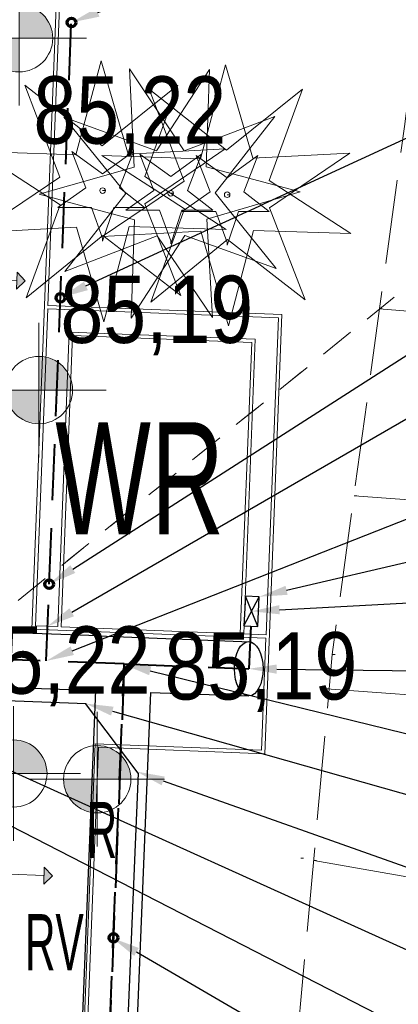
# Model space of a CAD drawing. Extents: x -198213 to 5540361, y 56395 to 5961443.
# Tile 61 of 76: x 5539600.63 to 5539607.39, y 5961330.8 to 5961348.37. Entities that reach past the tile are written whole.
import ezdxf
from ezdxf import colors
from ezdxf.entities.mleader import LeaderData, LeaderLine
from ezdxf.math import Vec2, Vec3

# ---------------------------------------------------------------- set-up
doc = ezdxf.new("R2010")
doc.units = 0
doc.header["$MEASUREMENT"] = 0
for name, pattern in [('Dashed', [564.444447, 282.222223, -282.222223]), ('KRESKOWAX2', [1.5, 1, -0.5]), ('L_0_03', [1, 0.5, -0.5]), ('L_0_06', [2, 1.5, -0.5]), ('Wipeout_Contour', [1000, 0, -1000])]:
    doc.linetypes.add(name, pattern=pattern)
for name, color, linetype, lineweight in [('$ IE KABEL NN', 1, 'KRESKOWAX2', 40), ('$ IE RURY OSŁONOWE', 7, 'Continuous', 30), ('$ IE SŁUPY OŚWIETLENIOWE', 7, 'Continuous', 30), ('$ IE ZŁACZA KABLOWE', 1, 'Continuous', 30), ('$ IE_OPISY', 7, 'Continuous', 25), ('$ MP studzienki teletechnika', 40, 'Dashed', 30), ('000_Inne__niezydentyfikowane__Nr_Pióra__7', 8, 'Continuous', 13), ('0_Nr_Pióra__7', 8, 'Continuous', 13), ('209_oznaczenie_konturu_klasyfikacyjnego_Nr_Pióra__3', 8, 'Continuous', 18), ('210_oznaczenie_konturu_uzytku_gruntowego_Nr_Pióra__3', 8, 'Continuous', 18), ('217_kontur_klasyfikacyjny_Nr_Pióra__3', 8, 'Continuous', 18), ('218_kontur_uzytku_gruntowego_Nr_Pióra__3', 8, 'Continuous', 18), ('Arch drogi_Nr_Pióra__21', 8, 'Continuous', 9), ('ARCH MAPA RUSINOWO_Nr_Pióra__58', 8, 'Continuous', 100), ('arch spadki_Nr_Pióra__21', 8, 'Continuous', 9), ('Arch wykończenie_Nr_Pióra__46', 8, 'Continuous', 13), ('Arch zieleń_Nr_Pióra__4', 8, 'Continuous', 9), ('INWENT RZĘDNE_Nr_Pióra__21', 8, 'Continuous', 9), ('OT_ZagospodarowanieTerenu_P_Nr_Pióra__96', 8, 'Continuous', 13), ('skarpa_nieumocniona_Nr_Pióra__7', 8, 'Continuous', 13)]:
    doc.layers.add(name, color=color, linetype=linetype, lineweight=lineweight)
for name, color, linetype in [('arch spadki', 8, 'Continuous'), ('INWENT RZĘDNE', 8, 'Continuous'), ('OT_ZagospodarowanieTerenu_P', 8, 'Continuous')]:
    doc.layers.add(name, color=color, linetype=linetype)
doc.styles.add('1. Elektrobau_02.2024', font='romans.shx', dxfattribs={"width": 0.8, "oblique": 10})
doc.styles.add('GENERATED_STYLE_3', font='ARIALN.TTF')
doc.styles.add('GENERATED_STYLE_4', font='ARIALN.TTF')
doc.styles.add('GENERATED_STYLE_8', font='ARIALN.TTF')

# ---------------------------------------------------------------- blocks, each defined once
blk = doc.blocks.new('Linia_7', base_point=(-113862, 118361))
at = {"layer": 'arch spadki_Nr_Pióra__21', "linetype": 'Continuous'}
blk.add_hatch(color=256, dxfattribs=at).paths.add_polyline_path([(-113107, 118331), (-113263, 118187), (-113251, 118487)], flags=0)
for p, q in [((-113263, 118187), (-113251, 118487)), ((-113107, 118331), (-113251, 118487)), ((-113862, 118361), (-113257, 118337)), ((-113107, 118331), (-113263, 118187))]:
    blk.add_line(p, q, dxfattribs=at)
blk = doc.blocks.new('Linia_8', base_point=(-113377, 107747))
at = {"layer": 'arch spadki_Nr_Pióra__21', "linetype": 'Continuous'}
blk.add_hatch(color=256, dxfattribs=at).paths.add_polyline_path([(-112622, 107717), (-112777, 107573), (-112766, 107873)], flags=0)
for p, q in [((-112777, 107573), (-112766, 107873)), ((-112622, 107717), (-112766, 107873)), ((-113377, 107747), (-112772, 107723)), ((-112622, 107717), (-112777, 107573))]:
    blk.add_line(p, q, dxfattribs=at)
blk = doc.blocks.new('Koty wysokościowe_10', base_point=(-117237, 122952))
at = {"layer": 'INWENT RZĘDNE_Nr_Pióra__21', "linetype": 'Continuous'}
for points in [[(-117237, 122952), (-116637, 122952), (-116683, 123181), (-116813, 123376), (-117008, 123506), (-117237, 123552)], [(-117237, 122952), (-117837, 122952), (-117791, 122722), (-117661, 122527), (-117467, 122397), (-117237, 122352)]]:
    blk.add_hatch(color=256, dxfattribs=at).paths.add_polyline_path(points, flags=0)
for p, q in [((-117237, 121752), (-117237, 124152)), ((-118437, 122952), (-116037, 122952))]:
    blk.add_line(p, q, dxfattribs=at)
blk.add_circle((-117237, 122952), 600, dxfattribs=at)
at = {"layer": 'INWENT RZĘDNE_Nr_Pióra__21', "insert": (-116037, 124152), "char_height": 1200, "attachment_point": 7, "style": 'GENERATED_STYLE_3'}
blk.add_mtext('{85,26}', dxfattribs=at)
blk = doc.blocks.new('Koty wysokościowe_11', base_point=(-117408, 118229))
at = {"layer": 'INWENT RZĘDNE_Nr_Pióra__21', "linetype": 'Continuous'}
for points in [[(-117408, 118229), (-116808, 118229), (-116854, 118458), (-116984, 118653), (-117178, 118783), (-117408, 118829)], [(-117408, 118229), (-118008, 118229), (-117962, 117999), (-117832, 117804), (-117638, 117674), (-117408, 117629)]]:
    blk.add_hatch(color=256, dxfattribs=at).paths.add_polyline_path(points, flags=0)
for p, q in [((-117408, 117029), (-117408, 119429)), ((-118608, 118229), (-116208, 118229))]:
    blk.add_line(p, q, dxfattribs=at)
blk.add_circle((-117408, 118229), 600, dxfattribs=at)
at = {"layer": 'INWENT RZĘDNE_Nr_Pióra__21', "insert": (-116996, 116489), "char_height": 1200, "attachment_point": 7, "style": 'GENERATED_STYLE_3'}
blk.add_mtext('{85,26}', dxfattribs=at)
blk = doc.blocks.new('Koty wysokościowe_24', base_point=(-113318, 109545))
at = {"layer": 'INWENT RZĘDNE_Nr_Pióra__21', "linetype": 'Continuous'}
for points in [[(-113318, 109545), (-112718, 109545), (-112763, 109775), (-112893, 109969), (-113088, 110099), (-113318, 110145)], [(-113318, 109545), (-113918, 109545), (-113872, 109315), (-113742, 109121), (-113547, 108991), (-113318, 108945)]]:
    blk.add_hatch(color=256, dxfattribs=at).paths.add_polyline_path(points, flags=0)
for p, q in [((-113318, 108345), (-113318, 110745)), ((-114518, 109545), (-112118, 109545))]:
    blk.add_line(p, q, dxfattribs=at)
blk.add_circle((-113318, 109545), 600, dxfattribs=at)
at = {"layer": 'INWENT RZĘDNE_Nr_Pióra__21', "insert": (-114312, 110745), "char_height": 1200, "attachment_point": 7, "style": 'GENERATED_STYLE_3'}
blk.add_mtext('{85,22}', dxfattribs=at)
blk = doc.blocks.new('Koty wysokościowe_26', base_point=(-111821, 109442))
at = {"layer": 'INWENT RZĘDNE_Nr_Pióra__21', "linetype": 'Continuous'}
for points in [[(-111821, 109442), (-111221, 109442), (-111266, 109672), (-111396, 109866), (-111591, 109996), (-111821, 110042)], [(-111821, 109442), (-112421, 109442), (-112375, 109212), (-112245, 109018), (-112050, 108888), (-111821, 108842)]]:
    blk.add_hatch(color=256, dxfattribs=at).paths.add_polyline_path(points, flags=0)
for p, q in [((-111821, 108242), (-111821, 110642)), ((-113021, 109442), (-110621, 109442))]:
    blk.add_line(p, q, dxfattribs=at)
blk.add_circle((-111821, 109442), 600, dxfattribs=at)
at = {"layer": 'INWENT RZĘDNE_Nr_Pióra__21', "insert": (-110621, 110642), "char_height": 1200, "attachment_point": 7, "style": 'GENERATED_STYLE_3'}
blk.add_mtext('{85,19}', dxfattribs=at)
blk = doc.blocks.new('Koty wysokościowe_27', base_point=(-113215, 122659))
at = {"layer": 'INWENT RZĘDNE_Nr_Pióra__21', "linetype": 'Continuous'}
for points in [[(-113215, 122659), (-112615, 122659), (-112661, 122889), (-112791, 123083), (-112986, 123213), (-113215, 123259)], [(-113215, 122659), (-113815, 122659), (-113770, 122429), (-113640, 122235), (-113445, 122105), (-113215, 122059)]]:
    blk.add_hatch(color=256, dxfattribs=at).paths.add_polyline_path(points, flags=0)
for p, q in [((-113215, 121459), (-113215, 123859)), ((-114415, 122659), (-112015, 122659))]:
    blk.add_line(p, q, dxfattribs=at)
blk.add_circle((-113215, 122659), 600, dxfattribs=at)
at = {"layer": 'INWENT RZĘDNE_Nr_Pióra__21', "insert": (-112959, 120557), "char_height": 1200, "attachment_point": 7, "style": 'GENERATED_STYLE_3'}
blk.add_mtext('{85,22}', dxfattribs=at)
blk = doc.blocks.new('Koty wysokościowe_28', base_point=(-112860, 116384))
at = {"layer": 'INWENT RZĘDNE_Nr_Pióra__21', "linetype": 'Continuous'}
for points in [[(-112860, 116384), (-112260, 116384), (-112306, 116614), (-112436, 116808), (-112631, 116938), (-112860, 116984)], [(-112860, 116384), (-113460, 116384), (-113415, 116154), (-113284, 115960), (-113090, 115830), (-112860, 115784)]]:
    blk.add_hatch(color=256, dxfattribs=at).paths.add_polyline_path(points, flags=0)
for p, q in [((-112860, 115184), (-112860, 117584)), ((-114060, 116384), (-111660, 116384))]:
    blk.add_line(p, q, dxfattribs=at)
blk.add_circle((-112860, 116384), 600, dxfattribs=at)
at = {"layer": 'INWENT RZĘDNE_Nr_Pióra__21', "insert": (-112477, 117002), "char_height": 1200, "attachment_point": 7, "style": 'GENERATED_STYLE_3'}
blk.add_mtext('{85,19}', dxfattribs=at)

msp = doc.modelspace()

# ---------------------------------------------------------------- linework, layer by layer
at = {"layer": '$ IE KABEL NN'}
for points in [[(5539602.498, 5961336.875), (5539601.105, 5961336.927), (5539601.159, 5961338.297)], [(5539602.061, 5961325.81), (5539602.498, 5961336.875), (5539594.24, 5961337.186), (5539594.266, 5961337.773)], [(5539604.758, 5961337.55), (5539604.72, 5961336.788)], [(5539602.5, 5961336.875), (5539602.061, 5961325.81)], [(5539602.498, 5961336.875), (5539604.72, 5961336.788)]]:
    msp.add_lwpolyline(points, dxfattribs=at)
at = {"layer": '$ IE RURY OSŁONOWE'}
for points in [[(5539602.032, 5961337.376), (5539594.683, 5961337.638)], [(5539602.032, 5961337.376), (5539604.744, 5961337.27)], [(5539593.74, 5961336.703), (5539601.993, 5961336.403)], [(5539601.575, 5961326.023), (5539601.993, 5961336.408)], [(5539602.965, 5961336.367), (5539602.525, 5961325.578)], [(5539602.965, 5961336.367), (5539604.716, 5961336.304)]]:
    msp.add_lwpolyline(points, dxfattribs=at)
msp.add_ellipse((5539604.72, 5961336.788), major_axis=(-0.002, 0.484), ratio=0.529412, dxfattribs=at)
at = {"layer": '$ IE SŁUPY OŚWIETLENIOWE', "color": 1, "lineweight": 70}
for centre in [(5539601.559, 5961348.315), (5539601.36, 5961343.407), (5539601.159, 5961338.297), (5539602.305, 5961331.99)]:
    msp.add_circle(centre, 0.0772, dxfattribs=at)
at = {"layer": '$ IE ZŁACZA KABLOWE'}
msp.add_lwpolyline([(5539604.909, 5961338.073), (5539604.66, 5961338.085), (5539604.633, 5961337.556), (5539604.883, 5961337.543)], close=True, dxfattribs=at)
for points in [[(5539604.633, 5961337.556), (5539604.909, 5961338.073)], [(5539604.883, 5961337.543), (5539604.66, 5961338.085)]]:
    msp.add_lwpolyline(points, dxfattribs=at)
at = {"layer": '$ MP studzienki teletechnika'}
for points in [[(5539592.827, 5961336.52), (5539601.817, 5961336.167)], [(5539602.747, 5961334.926), (5539601.805, 5961336.168)], [(5539602.747, 5961334.926), (5539602.376, 5961326.173), (5539602.356, 5961325.673), (5539599.916, 5961323.445), (5539598.384, 5961322.131)]]:
    msp.add_lwpolyline(points, dxfattribs=at)
at = {"layer": '000_Inne__niezydentyfikowane__Nr_Pióra__7', "linetype": 'Continuous', "flags": 128}
for points in [[(5539611.85, 5961342.82), (5539607.05, 5961343.21)], [(5539611.58, 5961339.51), (5539606.6, 5961339.87)], [(5539611.33, 5961336.05), (5539606.11, 5961336.43)], [(5539611, 5961332.47), (5539605.88, 5961333.37)]]:
    msp.add_lwpolyline(points, dxfattribs=at)
at = {"layer": '0_Nr_Pióra__7', "linetype": 'Continuous'}
for p, q in [((5539607.05, 5961343.21), (5539607.1, 5961343.21)), ((5539606.6, 5961339.87), (5539606.65, 5961339.87)), ((5539606.21, 5961337.04), (5539606.26, 5961337.04)), ((5539606.11, 5961336.43), (5539606.16, 5961336.43)), ((5539605.65, 5961333.41), (5539605.7, 5961333.41)), ((5539605.88, 5961333.37), (5539605.93, 5961333.37))]:
    msp.add_line(p, q, dxfattribs=at)
at = {"layer": 'Arch drogi_Nr_Pióra__21', "linetype": 'Continuous'}
for p, q in [((5539600.913, 5961337.555), (5539601.134, 5961343.21)), ((5539601.134, 5961343.21), (5539605.251, 5961343.049)), ((5539601.137, 5961343.27), (5539605.313, 5961343.107)), ((5539605.007, 5961335.273), (5539605.313, 5961343.107)), ((5539605.03, 5961337.394), (5539605.251, 5961343.049)), ((5539601.313, 5961337.539), (5539601.518, 5961342.795)), ((5539601.518, 5961342.795), (5539604.836, 5961342.665)), ((5539604.63, 5961337.409), (5539604.836, 5961342.665)), ((5539600.851, 5961337.497), (5539605.028, 5961337.334)), ((5539600.913, 5961337.555), (5539601.313, 5961337.539)), ((5539604.63, 5961337.409), (5539605.03, 5961337.394)), ((5539604.95, 5961335.335), (5539605.028, 5961337.334)), ((5539601.982, 5961335.451), (5539601.563, 5961324.749)), ((5539602.039, 5961335.389), (5539601.623, 5961324.747)), ((5539601.982, 5961335.451), (5539604.95, 5961335.335)), ((5539602.039, 5961335.389), (5539605.007, 5961335.273))]:
    msp.add_line(p, q, dxfattribs=at)
at = {"layer": 'Arch wykończenie_Nr_Pióra__46', "linetype": 'Continuous'}
for p, q in [((5539601.576, 5961342.733), (5539601.373, 5961337.537)), ((5539604.773, 5961342.608), (5539601.576, 5961342.733)), ((5539604.57, 5961337.412), (5539604.773, 5961342.608)), ((5539601.373, 5961337.537), (5539604.57, 5961337.412))]:
    msp.add_line(p, q, dxfattribs=at)
at = {"layer": 'Arch zieleń_Nr_Pióra__4', "linetype": 'Continuous'}
for p, q in [((5539602.104, 5961346.113), (5539600.722, 5961347.197)), ((5539602.104, 5961346.113), (5539603.456, 5961347.2)), ((5539604.326, 5961346.04), (5539605.678, 5961347.127))]:
    msp.add_line(p, q, dxfattribs=at)
at = {"layer": 'skarpa_nieumocniona_Nr_Pióra__7', "linetype": 'L_0_06', "flags": 128}
msp.add_lwpolyline([(5539605.581, 5961330.108), (5539606.21, 5961337.04), (5539607.5, 5961346.46), (5539608.69, 5961355.58), (5539609.63, 5961362.19), (5539610.3, 5961368.66), (5539612.89, 5961368.52), (5539613.33, 5961365.93), (5539612.95, 5961360.38), (5539612.48, 5961350.68), (5539611.64, 5961340.27), (5539611.12, 5961333.14), (5539610.151, 5961329.37)], close=True, dxfattribs=at)

# ---------------------------------------------------------------- block references
at = {"layer": 'arch spadki', "linetype": 'Continuous', "xscale": 0.001, "yscale": 0.001, "zscale": 0.001}
for name, p in [('Linia_7', (5539599.975, 5961343.735)), ('Linia_8', (5539600.461, 5961333.122))]:
    msp.add_blockref(name, p, dxfattribs=at)
at = {"layer": 'INWENT RZĘDNE', "xscale": 0.001, "yscale": 0.001, "zscale": 0.001}
for name, p in [('Koty wysokościowe_10', (5539596.6, 5961348.326)), ('Koty wysokościowe_11', (5539596.43, 5961343.603)), ('Koty wysokościowe_28', (5539600.977, 5961341.759)), ('Koty wysokościowe_24', (5539600.52, 5961334.92)), ('Koty wysokościowe_26', (5539602.017, 5961334.817))]:
    msp.add_blockref(name, p, dxfattribs=at)

# ---------------------------------------------------------------- texts
at = {"layer": '209_oznaczenie_konturu_klasyfikacyjnego_Nr_Pióra__3', "linetype": 'Continuous', "insert": (5539600.726, 5961332.411), "char_height": 1, "attachment_point": 1, "style": 'GENERATED_STYLE_8'}
msp.add_mtext('{\\W0.660000x;RV}', dxfattribs=at)
at = {"layer": '210_oznaczenie_konturu_uzytku_gruntowego_Nr_Pióra__3', "linetype": 'Continuous', "insert": (5539601.826, 5961334.411), "char_height": 1, "attachment_point": 1, "style": 'GENERATED_STYLE_8'}
msp.add_mtext('{\\W0.660000x;R}', dxfattribs=at)
at = {"layer": 'ARCH MAPA RUSINOWO_Nr_Pióra__58', "linetype": 'Continuous', "insert": (5539601.267, 5961341.186), "char_height": 2, "attachment_point": 1, "style": 'GENERATED_STYLE_4'}
msp.add_mtext('{\\W0.790000x;WR}', dxfattribs=at)

# ---------------------------------------------------------------- leaders
at = {"layer": '$ IE_OPISY'}
ml = msp.add_multileader_mtext('Standard', dxfattribs=at)
ml.set_content('E31', color=7, style='1. Elektrobau_02.2024')
ml.set_leader_properties(linetype='ByLayer', lineweight=-1)
ml.build(insert=Vec2(0, 0))
ml.multileader.update_dxf_attribs({"text_left_attachment_type": 6, "text_right_attachment_type": 6, "dogleg_length": 1.152, "arrow_head_size": 0.5})
ctx = ml.context
ctx.base_point, ctx.char_height, ctx.arrow_head_size, ctx.landing_gap_size, ctx.plane_origin = Vec3(5539618.602, 5961354.38), 1, 0.5, 0.09, Vec3(5539598.26, 5961200.829)
ctx.left_attachment, ctx.right_attachment, ctx.text_align_type, ctx.attachment_type = 6, 6, 2, 2
notes = []
notes.append((ctx, [(0, (1, 1, 0), (5539617.45, 5961354.38), (1, 0), 1.152, [(0, [(5539601.559, 5961348.318)], 0, [])])]))
ctx.mtext.insert, ctx.mtext.width, ctx.mtext.alignment, ctx.mtext.flow_direction = Vec3(5539620.621, 5961355.58), 1.43336, 3, 5
ml = msp.add_multileader_mtext('Standard', dxfattribs=at)
ml.set_content('E26', color=7, style='1. Elektrobau_02.2024')
ml.set_leader_properties(linetype='ByLayer', lineweight=-1)
ml.build(insert=Vec2(0, 0))
ml.multileader.update_dxf_attribs({"text_left_attachment_type": 6, "text_right_attachment_type": 6, "dogleg_length": 1.152, "arrow_head_size": 0.5})
ctx = ml.context
ctx.base_point, ctx.char_height, ctx.arrow_head_size, ctx.landing_gap_size, ctx.plane_origin = Vec3(5539617.554, 5961342.948), 1, 0.5, 0.09, Vec3(5539597.667, 5961193.073)
ctx.left_attachment, ctx.right_attachment, ctx.text_align_type, ctx.attachment_type = 6, 6, 2, 2
notes.append((ctx, [(0, (1, 1, 0), (5539616.402, 5961342.948), (1, 0), 1.152, [(0, [(5539601.105, 5961336.927)], 0, [])])]))
ctx.mtext.insert, ctx.mtext.width, ctx.mtext.alignment, ctx.mtext.flow_direction = Vec3(5539619.738, 5961344.148), 1.43336, 3, 5
ml = msp.add_multileader_mtext('Standard', dxfattribs=at)
ml.set_content('\\Q10;\\W0.8;{\\A1;Proj. szafka certyfikowanego przeciwpożarowego \\Pwyłącznika prądu} PWP', color=7, style='1. Elektrobau_02.2024')
ml.set_leader_properties(linetype='ByLayer', lineweight=-1)
ml.build(insert=Vec2(0, 0))
ml.multileader.update_dxf_attribs({"text_left_attachment_type": 6, "text_right_attachment_type": 6, "dogleg_length": 1.152, "arrow_head_size": 0.5})
ctx = ml.context
ctx.base_point, ctx.char_height, ctx.arrow_head_size, ctx.landing_gap_size, ctx.plane_origin = Vec3(5539622.808, 5961342.001, 20.4), 1, 0.5, 0.09, Vec3(5539655.323, 5961345.618, 20.4)
ctx.left_attachment, ctx.right_attachment = 6, 6
notes.append((ctx, [(0, (1, 1, 0), (5539621.656, 5961342.001, 20.4), (1, 0), 1.152, [(0, [(5539604.909, 5961338.073, 20.4)], 0, [])])]))
ctx.mtext.insert, ctx.mtext.width, ctx.mtext.defined_height, ctx.mtext.flow_direction = Vec3(5539622.898, 5961343.334, 20.4), 37.49114, 8.425, 5
ml = msp.add_multileader_mtext('Standard', dxfattribs=at)
ml.set_content('E25', color=7, style='1. Elektrobau_02.2024')
ml.set_leader_properties(linetype='ByLayer', lineweight=-1)
ml.build(insert=Vec2(0, 0))
ml.multileader.update_dxf_attribs({"text_left_attachment_type": 6, "text_right_attachment_type": 6, "dogleg_length": 1.152, "arrow_head_size": 0.5})
ctx = ml.context
ctx.base_point, ctx.char_height, ctx.arrow_head_size, ctx.landing_gap_size, ctx.plane_origin = Vec3(5539616.08, 5961338.363), 1, 0.5, 0.09, Vec3(5539598.98, 5961193.021)
ctx.left_attachment, ctx.right_attachment, ctx.text_align_type, ctx.attachment_type = 6, 6, 2, 2
notes.append((ctx, [(0, (1, 1, 0), (5539614.928, 5961338.363), (1, 0), 1.152, [(0, [(5539604.771, 5961337.814)], 0, [])])]))
ctx.mtext.insert, ctx.mtext.width, ctx.mtext.alignment, ctx.mtext.flow_direction = Vec3(5539618.251, 5961339.563), 1.43336, 3, 5
ml = msp.add_multileader_mtext('Standard', dxfattribs=at)
ml.set_content('E24', color=7, style='1. Elektrobau_02.2024')
ml.set_leader_properties(linetype='ByLayer', lineweight=-1)
ml.build(insert=Vec2(0, 0))
ml.multileader.update_dxf_attribs({"text_left_attachment_type": 6, "text_right_attachment_type": 6, "dogleg_length": 1.152, "arrow_head_size": 0.5})
ctx = ml.context
ctx.base_point, ctx.char_height, ctx.arrow_head_size, ctx.landing_gap_size, ctx.plane_origin = Vec3(5539616.065, 5961336.663), 1, 0.5, 0.09, Vec3(5539598.98, 5961191.199)
ctx.left_attachment, ctx.right_attachment, ctx.text_align_type, ctx.attachment_type = 6, 6, 2, 2
notes.append((ctx, [(0, (1, 1, 0), (5539614.912, 5961336.663), (1, 0), 1.152, [(0, [(5539604.72, 5961336.788)], 0, [])])]))
ctx.mtext.insert, ctx.mtext.width, ctx.mtext.alignment, ctx.mtext.flow_direction = Vec3(5539618.232, 5961337.863), 1.43336, 3, 5
ml = msp.add_multileader_mtext('Standard', dxfattribs=at)
ml.set_content('E28', color=7, style='1. Elektrobau_02.2024')
ml.set_leader_properties(linetype='ByLayer', lineweight=-1)
ml.build(insert=Vec2(0, 0))
ml.multileader.update_dxf_attribs({"text_left_attachment_type": 6, "text_right_attachment_type": 6, "dogleg_length": 1.152, "arrow_head_size": 0.5})
ctx = ml.context
ctx.base_point, ctx.char_height, ctx.arrow_head_size, ctx.landing_gap_size, ctx.plane_origin = Vec3(5539616.237, 5961328.36), 1, 0.5, 0.09, Vec3(5539590.695, 5961192.549)
ctx.left_attachment, ctx.right_attachment, ctx.text_align_type, ctx.attachment_type = 6, 6, 2, 2
notes.append((ctx, [(0, (1, 1, 0), (5539615.085, 5961328.36), (1, 0), 1.152, [(0, [(5539594.266, 5961337.773)], 0, [])])]))
ctx.mtext.insert, ctx.mtext.width, ctx.mtext.alignment, ctx.mtext.flow_direction = Vec3(5539618.421, 5961329.56), 1.43336, 3, 5
ml = msp.add_multileader_mtext('Standard', dxfattribs=at)
ml.set_content('E27', color=7, style='1. Elektrobau_02.2024')
ml.set_leader_properties(linetype='ByLayer', lineweight=-1)
ml.build(insert=Vec2(0, 0))
ml.multileader.update_dxf_attribs({"text_left_attachment_type": 6, "text_right_attachment_type": 6, "dogleg_length": 1.152, "arrow_head_size": 0.5})
ctx = ml.context
ctx.base_point, ctx.char_height, ctx.arrow_head_size, ctx.landing_gap_size, ctx.plane_origin = Vec3(5539616.268, 5961326.484), 1, 0.5, 0.09, Vec3(5539590.668, 5961191.962)
ctx.left_attachment, ctx.right_attachment, ctx.text_align_type, ctx.attachment_type = 6, 6, 2, 2
notes.append((ctx, [(0, (1, 1, 0), (5539615.116, 5961326.484), (1, 0), 1.152, [(0, [(5539594.22, 5961337.183)], 0, [])])]))
ctx.mtext.insert, ctx.mtext.width, ctx.mtext.alignment, ctx.mtext.flow_direction = Vec3(5539618.515, 5961327.684), 1.43336, 3, 5
ml = msp.add_multileader_mtext('Standard', dxfattribs=at)
ml.set_content('E23', color=7, style='1. Elektrobau_02.2024')
ml.set_leader_properties(linetype='ByLayer', lineweight=-1)
ml.build(insert=Vec2(0, 0))
ml.multileader.update_dxf_attribs({"text_left_attachment_type": 6, "text_right_attachment_type": 6, "dogleg_length": 1.152, "arrow_head_size": 0.5})
ctx = ml.context
ctx.base_point, ctx.char_height, ctx.arrow_head_size, ctx.landing_gap_size, ctx.plane_origin = Vec3(5539616.326, 5961333.751), 1, 0.5, 0.09, Vec3(5539598.926, 5961191.651)
ctx.left_attachment, ctx.right_attachment, ctx.text_align_type, ctx.attachment_type = 6, 6, 2, 2
notes.append((ctx, [(0, (1, 1, 0), (5539615.174, 5961333.751), (1, 0), 1.152, [(0, [(5539602.477, 5961336.872)], 0, [])])]))
ctx.mtext.insert, ctx.mtext.width, ctx.mtext.alignment, ctx.mtext.flow_direction = Vec3(5539618.535, 5961334.951), 1.43336, 3, 5
ml = msp.add_multileader_mtext('Standard', dxfattribs=at)
ml.set_content('T2', color=7, style='1. Elektrobau_02.2024')
ml.set_leader_properties(linetype='ByLayer', lineweight=-1)
ml.build(insert=Vec2(0, 0))
ml.multileader.update_dxf_attribs({"text_left_attachment_type": 6, "text_right_attachment_type": 6, "dogleg_length": 1.152, "arrow_head_size": 0.5})
ctx = ml.context
ctx.base_point, ctx.char_height, ctx.arrow_head_size, ctx.landing_gap_size, ctx.plane_origin = Vec3(5539616.911, 5961332.218), 1, 0.5, 0.09, Vec3(5539618.106, 5961187.151)
ctx.left_attachment, ctx.right_attachment, ctx.text_align_type, ctx.attachment_type = 6, 6, 2, 2
notes.append((ctx, [(0, (1, 1, 0), (5539615.758, 5961332.218), (1, 0), 1.152, [(0, [(5539601.805, 5961336.168)], 0, [])])]))
ctx.mtext.insert, ctx.mtext.width, ctx.mtext.alignment, ctx.mtext.flow_direction = Vec3(5539618.148, 5961333.418), 1.43336, 3, 5
ml = msp.add_multileader_mtext('Standard', dxfattribs=at)
ml.set_content('T3', color=7, style='1. Elektrobau_02.2024')
ml.set_leader_properties(linetype='ByLayer', lineweight=-1)
ml.build(insert=Vec2(0, 0))
ml.multileader.update_dxf_attribs({"text_left_attachment_type": 6, "text_right_attachment_type": 6, "dogleg_length": 1.152, "arrow_head_size": 0.5})
ctx = ml.context
ctx.base_point, ctx.char_height, ctx.arrow_head_size, ctx.landing_gap_size, ctx.plane_origin = Vec3(5539616.911, 5961330.342), 1, 0.5, 0.09, Vec3(5539618.106, 5961185.275)
ctx.left_attachment, ctx.right_attachment, ctx.text_align_type, ctx.attachment_type = 6, 6, 2, 2
notes.append((ctx, [(0, (1, 1, 0), (5539615.758, 5961330.342), (1, 0), 1.152, [(0, [(5539602.722, 5961334.954)], 0, [])])]))
ctx.mtext.insert, ctx.mtext.width, ctx.mtext.alignment, ctx.mtext.flow_direction = Vec3(5539618.182, 5961331.542), 1.43336, 3, 5
ml = msp.add_multileader_mtext('Standard', dxfattribs=at)
ml.set_content('E22', color=7, style='1. Elektrobau_02.2024')
ml.set_leader_properties(linetype='ByLayer', lineweight=-1)
ml.build(insert=Vec2(0, 0))
ml.multileader.update_dxf_attribs({"text_left_attachment_type": 6, "text_right_attachment_type": 6, "dogleg_length": 1.152, "arrow_head_size": 0.5})
ctx = ml.context
ctx.base_point, ctx.char_height, ctx.arrow_head_size, ctx.landing_gap_size, ctx.plane_origin = Vec3(5539616.169, 5961324.608), 1, 0.5, 0.09, Vec3(5539598.733, 5961186.765)
ctx.left_attachment, ctx.right_attachment, ctx.text_align_type, ctx.attachment_type = 6, 6, 2, 2
notes.append((ctx, [(0, (1, 1, 0), (5539615.017, 5961324.608), (1, 0), 1.152, [(0, [(5539602.285, 5961331.987)], 0, [])])]))
ctx.mtext.insert, ctx.mtext.width, ctx.mtext.alignment, ctx.mtext.flow_direction = Vec3(5539618.345, 5961325.808), 1.43336, 3, 5
for ctx, leaders in notes:
    for number, flags, end, landing, length, lines in leaders:
        leader = LeaderData()
        leader.index, (leader.has_last_leader_line, leader.has_dogleg_vector, leader.attachment_direction) = number, flags
        leader.last_leader_point, leader.dogleg_vector, leader.dogleg_length = Vec3(end), Vec3(landing), length
        for number, points, colour, breaks in lines:
            line = LeaderLine()
            line.index, line.vertices, line.color, line.breaks = number, Vec3.list(points), colors.encode_raw_color(colour), breaks
            leader.lines.append(line)
        ctx.leaders.append(leader)

# ---------------------------------------------------------------- wipeouts: each hides what was drawn before it
at = {"color": 254, "linetype": 'Wipeout_Contour', "lineweight": 0, "ltscale": 1802277.867018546}
msp.add_wipeout([(5539602.113, 5961344.467), (5539602.113, 5961344.417), (5539602.313, 5961345.017), (5539602.863, 5961345.017), (5539602.413, 5961345.367), (5539602.663, 5961346.017), (5539602.113, 5961345.617), (5539601.563, 5961346.017), (5539601.813, 5961345.367), (5539601.313, 5961345.017), (5539601.913, 5961345.017)], dxfattribs=at).dxf.layer = 'OT_ZagospodarowanieTerenu_P'

# ---------------------------------------------------------------- next in the draw order: linework, layer by layer
at = {"layer": '$ IE KABEL NN'}
msp.add_lwpolyline([(5539601.159, 5961338.297), (5539601.554, 5961348.315)], dxfattribs=at)
at = {"layer": 'Arch drogi_Nr_Pióra__21', "linetype": 'Continuous'}
for p, q in [((5539601.137, 5961343.27), (5539601.453, 5961351.364)), ((5539600.851, 5961337.497), (5539601.391, 5961351.306))]:
    msp.add_line(p, q, dxfattribs=at)
at = {"layer": 'Arch zieleń_Nr_Pióra__4', "linetype": 'Continuous'}
for p, q in [((5539601.635, 5961345.957), (5539602.086, 5961347.632)), ((5539601.348, 5961345.557), (5539600.722, 5961347.197)), ((5539601.635, 5961345.957), (5539599.879, 5961346.018)), ((5539601.352, 5961345.063), (5539599.879, 5961346.018)), ((5539601.348, 5961345.557), (5539599.885, 5961344.571)), ((5539601.352, 5961345.063), (5539600.751, 5961343.403)), ((5539601.646, 5961344.666), (5539599.885, 5961344.571)), ((5539602.118, 5961344.519), (5539600.751, 5961343.403)), ((5539601.646, 5961344.666), (5539602.135, 5961342.979))]:
    msp.add_line(p, q, dxfattribs=at)
at = {"layer": 'OT_ZagospodarowanieTerenu_P_Nr_Pióra__96', "linetype": 'Continuous'}
msp.add_line((5539602.113, 5961345.317), (5539602.163, 5961345.317), dxfattribs=at)
at = {"layer": 'OT_ZagospodarowanieTerenu_P_Nr_Pióra__96', "linetype": 'Continuous', "flags": 128}
msp.add_lwpolyline([(5539602.113, 5961344.467), (5539602.113, 5961344.417), (5539602.313, 5961345.017), (5539602.863, 5961345.017), (5539602.413, 5961345.367), (5539602.663, 5961346.017), (5539602.113, 5961345.617), (5539601.563, 5961346.017), (5539601.813, 5961345.367), (5539601.313, 5961345.017), (5539601.913, 5961345.017)], close=True, dxfattribs=at)
at = {"layer": 'OT_ZagospodarowanieTerenu_P_Nr_Pióra__96', "linetype": 'Continuous'}
msp.add_circle((5539602.113, 5961345.317), 0.05, dxfattribs=at)

# ---------------------------------------------------------------- next in the draw order: wipeouts: each hides what was drawn before it
at = {"color": 254, "linetype": 'Wipeout_Contour', "lineweight": 0, "ltscale": 1792802.445961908}
msp.add_wipeout([(5539603.328, 5961344.419), (5539603.328, 5961344.369), (5539603.528, 5961344.969), (5539604.078, 5961344.969), (5539603.628, 5961345.319), (5539603.878, 5961345.969), (5539603.328, 5961345.569), (5539602.778, 5961345.969), (5539603.028, 5961345.319), (5539602.528, 5961344.969), (5539603.128, 5961344.969)], dxfattribs=at).dxf.layer = 'OT_ZagospodarowanieTerenu_P'

# ---------------------------------------------------------------- next in the draw order: linework, layer by layer
at = {"layer": 'Arch zieleń_Nr_Pióra__4', "linetype": 'Continuous'}
for p, q in [((5539602.569, 5961345.966), (5539602.086, 5961347.632)), ((5539602.676, 5961345.734), (5539602.59, 5961347.488)), ((5539604.326, 5961346.04), (5539602.944, 5961347.124)), ((5539603.072, 5961346.026), (5539601.423, 5961346.63)), ((5539602.526, 5961345.263), (5539601.423, 5961346.63)), ((5539602.676, 5961345.734), (5539600.978, 5961345.252)), ((5539602.682, 5961344.795), (5539600.978, 5961345.252)), ((5539602.526, 5961345.263), (5539601.439, 5961343.873)), ((5539602.682, 5961344.795), (5539602.623, 5961343.04)), ((5539602.584, 5961344.677), (5539602.135, 5961342.979)), ((5539603.085, 5961344.509), (5539601.439, 5961343.873))]:
    msp.add_line(p, q, dxfattribs=at)
at = {"layer": 'OT_ZagospodarowanieTerenu_P_Nr_Pióra__96', "linetype": 'Continuous'}
msp.add_line((5539603.328, 5961345.269), (5539603.378, 5961345.269), dxfattribs=at)
at = {"layer": 'OT_ZagospodarowanieTerenu_P_Nr_Pióra__96', "linetype": 'Continuous', "flags": 128}
for points in [[(5539602.113, 5961344.467), (5539601.913, 5961345.017), (5539601.313, 5961345.017), (5539601.813, 5961345.367), (5539601.563, 5961346.017), (5539602.113, 5961345.617), (5539602.663, 5961346.017), (5539602.413, 5961345.367), (5539602.863, 5961345.017), (5539602.313, 5961345.017), (5539602.113, 5961344.417)], [(5539603.328, 5961344.419), (5539603.328, 5961344.369), (5539603.528, 5961344.969), (5539604.078, 5961344.969), (5539603.628, 5961345.319), (5539603.878, 5961345.969), (5539603.328, 5961345.569), (5539602.778, 5961345.969), (5539603.028, 5961345.319), (5539602.528, 5961344.969), (5539603.128, 5961344.969)]]:
    msp.add_lwpolyline(points, close=True, dxfattribs=at)
at = {"layer": 'OT_ZagospodarowanieTerenu_P_Nr_Pióra__96', "linetype": 'Continuous'}
msp.add_circle((5539603.328, 5961345.269), 0.05, dxfattribs=at)

# ---------------------------------------------------------------- next in the draw order: wipeouts: each hides what was drawn before it
at = {"color": 254, "linetype": 'Wipeout_Contour', "lineweight": 0, "ltscale": 1785106.995190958}
msp.add_wipeout([(5539604.335, 5961344.394), (5539604.335, 5961344.344), (5539604.535, 5961344.944), (5539605.085, 5961344.944), (5539604.635, 5961345.294), (5539604.885, 5961345.944), (5539604.335, 5961345.544), (5539603.785, 5961345.944), (5539604.035, 5961345.294), (5539603.535, 5961344.944), (5539604.135, 5961344.944)], dxfattribs=at).dxf.layer = 'OT_ZagospodarowanieTerenu_P'

# ---------------------------------------------------------------- next in the draw order: linework, layer by layer
at = {"layer": '217_kontur_klasyfikacyjny_Nr_Pióra__3', "linetype": 'L_0_03', "flags": 128}
for points in [[(5539595.25, 5961333.69), (5539613.45, 5961348.36)], [(5539613.45, 5961348.36), (5539595.25, 5961333.69)]]:
    msp.add_lwpolyline(points, dxfattribs=at)
at = {"layer": '218_kontur_uzytku_gruntowego_Nr_Pióra__3', "linetype": 'L_0_03', "flags": 128}
for points in [[(5539595.25, 5961333.69), (5539613.45, 5961348.36)], [(5539613.45, 5961348.36), (5539595.25, 5961333.69)]]:
    msp.add_lwpolyline(points, dxfattribs=at)
at = {"layer": 'Arch zieleń_Nr_Pióra__4', "linetype": 'Continuous'}
for p, q in [((5539603.857, 5961345.884), (5539604.308, 5961347.559)), ((5539604.791, 5961345.893), (5539604.308, 5961347.559)), ((5539603.566, 5961346.028), (5539602.59, 5961347.488)), ((5539603.072, 5961346.026), (5539604.021, 5961347.478)), ((5539603.963, 5961345.744), (5539604.021, 5961347.478)), ((5539602.864, 5961345.569), (5539603.456, 5961347.2)), ((5539603.57, 5961345.484), (5539602.944, 5961347.124)), ((5539605.086, 5961345.496), (5539605.678, 5961347.127)), ((5539603.566, 5961346.028), (5539605.189, 5961346.641)), ((5539604.12, 5961345.275), (5539605.189, 5961346.641)), ((5539603.857, 5961345.884), (5539602.101, 5961345.945)), ((5539603.574, 5961344.99), (5539602.101, 5961345.945)), ((5539602.569, 5961345.966), (5539604.301, 5961346.06)), ((5539602.869, 5961345.08), (5539604.301, 5961346.06)), ((5539604.791, 5961345.893), (5539606.523, 5961345.987)), ((5539605.091, 5961345.007), (5539606.523, 5961345.987)), ((5539603.963, 5961345.744), (5539605.639, 5961345.295)), ((5539602.864, 5961345.569), (5539604.318, 5961344.624)), ((5539603.57, 5961345.484), (5539602.107, 5961344.498)), ((5539605.086, 5961345.496), (5539606.54, 5961344.551)), ((5539603.973, 5961344.809), (5539605.639, 5961345.295)), ((5539604.12, 5961345.275), (5539605.209, 5961343.925)), ((5539602.869, 5961345.08), (5539603.508, 5961343.444)), ((5539603.574, 5961344.99), (5539602.973, 5961343.33)), ((5539605.091, 5961345.007), (5539605.73, 5961343.371)), ((5539603.973, 5961344.809), (5539604.072, 5961343.056)), ((5539603.868, 5961344.593), (5539602.107, 5961344.498)), ((5539602.118, 5961344.519), (5539603.508, 5961343.444)), ((5539602.584, 5961344.677), (5539604.318, 5961344.624)), ((5539603.577, 5961344.514), (5539602.623, 5961343.04)), ((5539603.577, 5961344.514), (5539605.209, 5961343.925)), ((5539603.868, 5961344.593), (5539604.357, 5961342.906)), ((5539604.806, 5961344.604), (5539604.357, 5961342.906)), ((5539604.806, 5961344.604), (5539606.54, 5961344.551)), ((5539604.34, 5961344.446), (5539602.973, 5961343.33)), ((5539603.085, 5961344.509), (5539604.072, 5961343.056)), ((5539604.34, 5961344.446), (5539605.73, 5961343.371))]:
    msp.add_line(p, q, dxfattribs=at)
at = {"layer": 'OT_ZagospodarowanieTerenu_P_Nr_Pióra__96', "linetype": 'Continuous'}
msp.add_line((5539604.335, 5961345.244), (5539604.385, 5961345.244), dxfattribs=at)
at = {"layer": 'OT_ZagospodarowanieTerenu_P_Nr_Pióra__96', "linetype": 'Continuous', "flags": 128}
for points in [[(5539603.328, 5961344.419), (5539603.128, 5961344.969), (5539602.528, 5961344.969), (5539603.028, 5961345.319), (5539602.778, 5961345.969), (5539603.328, 5961345.569), (5539603.878, 5961345.969), (5539603.628, 5961345.319), (5539604.078, 5961344.969), (5539603.528, 5961344.969), (5539603.328, 5961344.369)], [(5539604.335, 5961344.394), (5539604.335, 5961344.344), (5539604.535, 5961344.944), (5539605.085, 5961344.944), (5539604.635, 5961345.294), (5539604.885, 5961345.944), (5539604.335, 5961345.544), (5539603.785, 5961345.944), (5539604.035, 5961345.294), (5539603.535, 5961344.944), (5539604.135, 5961344.944)], [(5539604.335, 5961344.394), (5539604.135, 5961344.944), (5539603.535, 5961344.944), (5539604.035, 5961345.294), (5539603.785, 5961345.944), (5539604.335, 5961345.544), (5539604.885, 5961345.944), (5539604.635, 5961345.294), (5539605.085, 5961344.944), (5539604.535, 5961344.944), (5539604.335, 5961344.344)]]:
    msp.add_lwpolyline(points, close=True, dxfattribs=at)
at = {"layer": 'OT_ZagospodarowanieTerenu_P_Nr_Pióra__96', "linetype": 'Continuous'}
msp.add_circle((5539604.335, 5961345.244), 0.05, dxfattribs=at)

# ---------------------------------------------------------------- next in the draw order: block references
at = {"layer": 'INWENT RZĘDNE', "xscale": 0.001, "yscale": 0.001, "zscale": 0.001}
msp.add_blockref('Koty wysokościowe_27', (5539600.622, 5961348.034), dxfattribs=at)

# ---------------------------------------------------------------- next in the draw order: leaders
at = {"layer": '$ IE_OPISY'}
ml = msp.add_multileader_mtext('Standard', dxfattribs=at)
ml.set_content('E30', color=7, style='1. Elektrobau_02.2024')
ml.set_leader_properties(linetype='ByLayer', lineweight=-1)
ml.build(insert=Vec2(0, 0))
ml.multileader.update_dxf_attribs({"text_left_attachment_type": 6, "text_right_attachment_type": 6, "dogleg_length": 1.152, "arrow_head_size": 0.5})
ctx = ml.context
ctx.base_point, ctx.char_height, ctx.arrow_head_size, ctx.landing_gap_size, ctx.plane_origin = Vec3(5539618.309, 5961350.685), 1, 0.5, 0.09, Vec3(5539598.062, 5961195.918)
ctx.left_attachment, ctx.right_attachment, ctx.text_align_type, ctx.attachment_type = 6, 6, 2, 2
notes = []
notes.append((ctx, [(0, (1, 1, 0), (5539617.157, 5961350.685), (1, 0), 1.152, [(0, [(5539601.36, 5961343.407)], 0, [])])]))
ctx.mtext.insert, ctx.mtext.width, ctx.mtext.alignment, ctx.mtext.flow_direction = Vec3(5539620.485, 5961351.885), 1.43336, 3, 5
ml = msp.add_multileader_mtext('Standard', dxfattribs=at)
ml.set_content('E29', color=7, style='1. Elektrobau_02.2024')
ml.set_leader_properties(linetype='ByLayer', lineweight=-1)
ml.build(insert=Vec2(0, 0))
ml.multileader.update_dxf_attribs({"text_left_attachment_type": 6, "text_right_attachment_type": 6, "dogleg_length": 1.152, "arrow_head_size": 0.5})
ctx = ml.context
ctx.base_point, ctx.char_height, ctx.arrow_head_size, ctx.landing_gap_size, ctx.plane_origin = Vec3(5539617.938, 5961348.301), 1, 0.5, 0.09, Vec3(5539597.864, 5961198.082)
ctx.left_attachment, ctx.right_attachment, ctx.text_align_type, ctx.attachment_type = 6, 6, 2, 2
notes.append((ctx, [(0, (1, 1, 0), (5539616.786, 5961348.301), (1, 0), 1.152, [(0, [(5539601.159, 5961338.297)], 0, [])])]))
ctx.mtext.insert, ctx.mtext.width, ctx.mtext.alignment, ctx.mtext.flow_direction = Vec3(5539620.089, 5961349.501), 1.43336, 3, 5
ml = msp.add_multileader_mtext('Standard', dxfattribs=at)
ml.set_content('{\\A1;Proj. YKY 3x1,5mm2}\\Poświetlenie wiaty  ', color=7, style='1. Elektrobau_02.2024')
ml.set_leader_properties(linetype='ByLayer', lineweight=-1)
ml.build(insert=Vec2(0, 0))
ml.multileader.update_dxf_attribs({"text_left_attachment_type": 6, "text_right_attachment_type": 6, "dogleg_length": 1.152, "arrow_head_size": 0.5})
ctx = ml.context
ctx.base_point, ctx.char_height, ctx.arrow_head_size, ctx.landing_gap_size, ctx.plane_origin = Vec3(5539617.654, 5961346.424), 1, 0.5, 0.09, Vec3(5539684.538, 5961330.838)
ctx.left_attachment, ctx.right_attachment = 6, 6
notes.append((ctx, [(0, (1, 1, 0), (5539616.502, 5961346.424), (1, 0), 1.152, [(0, [(5539601.129, 5961337.546)], 0, [])])]))
ctx.mtext.insert, ctx.mtext.width, ctx.mtext.defined_height, ctx.mtext.flow_direction = Vec3(5539617.744, 5961347.758), 37.49114, 6.767, 5
for ctx, leaders in notes:
    for number, flags, end, landing, length, lines in leaders:
        leader = LeaderData()
        leader.index, (leader.has_last_leader_line, leader.has_dogleg_vector, leader.attachment_direction) = number, flags
        leader.last_leader_point, leader.dogleg_vector, leader.dogleg_length = Vec3(end), Vec3(landing), length
        for number, points, colour, breaks in lines:
            line = LeaderLine()
            line.index, line.vertices, line.color, line.breaks = number, Vec3.list(points), colors.encode_raw_color(colour), breaks
            leader.lines.append(line)
        ctx.leaders.append(leader)

doc.saveas('drawing.dxf')
